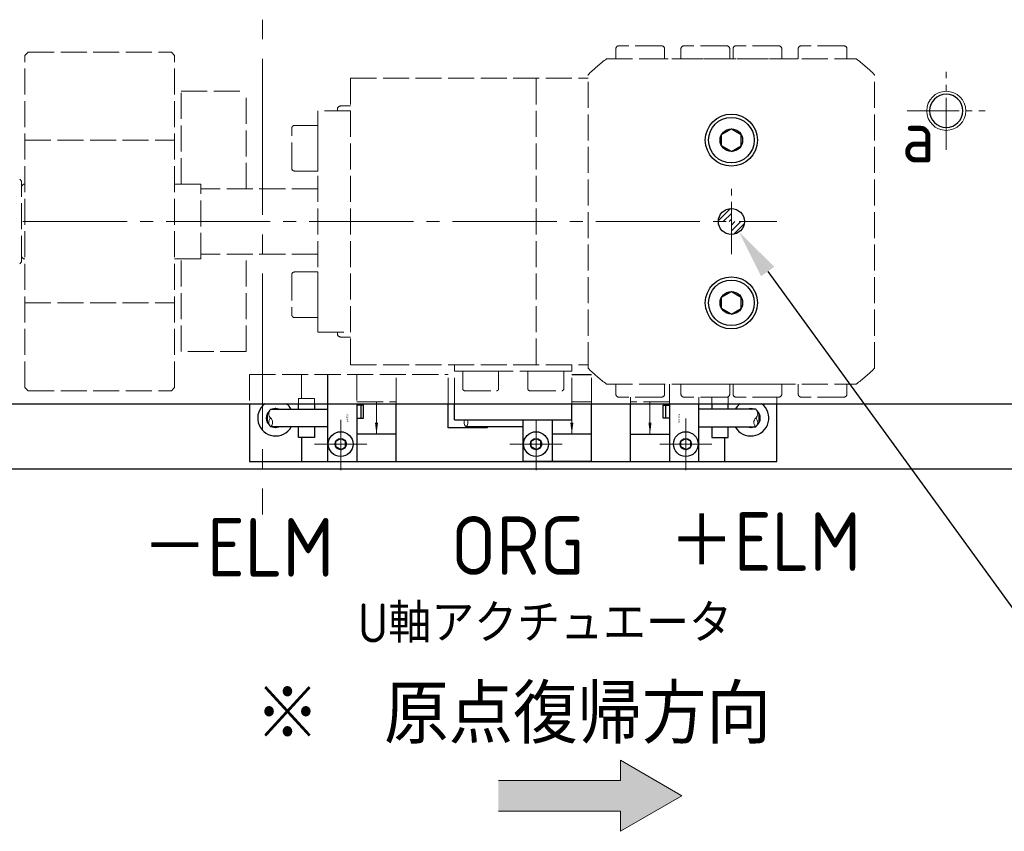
# Model space of a CAD drawing. Header units: millimetres. Extents: x 8809 to 9805, y 1960 to 2646.
# Tile 14 of 48: x 9040 to 9191, y 2077 to 2201. Entities that reach past the tile are written whole.
import ezdxf

# ---------------------------------------------------------------- set-up
doc = ezdxf.new("R2010")
doc.units = ezdxf.units.MM
doc.header["$LTSCALE"] = 0.8
doc.linetypes.add('GEN3', pattern=[6.25, 5, -1.25])
doc.linetypes.add('GEN7', pattern=[13.75, 10, -1.25, 1.25, -1.25])
doc.layers.get('0').update_dxf_attribs({"lineweight": 30})
for name, color, linetype, lineweight in [('3', 6, 'GEN3', 15), ('5', 3, 'Continuous', 15), ('6', 2, 'Continuous', 15), ('7', 4, 'GEN7', 15), ('8', 1, 'Continuous', 15)]:
    doc.layers.add(name, color=color, linetype=linetype, lineweight=lineweight)
doc.styles.get("Standard").update_dxf_attribs({"font": 'ISOCP.SHX', "bigfont": 'EXTFONT.SHX'})
doc.dimstyles.new('GEN-ISO$3', dxfattribs={"dimtxt": 3.2, "dimasz": 2.5, "dimexe": 1, "dimexo": 0.5, "dimgap": 1, "dimtad": 1, "dimtoh": 1, "dimdec": 3, "dimdsep": 46, "dimtxsty": 'STANDARD', "dimblk2": 'OPEN', "dimcen": 0, "dimclrd": 256, "dimclre": 256, "dimclrt": 2, "dimadec": 0, "dimazin": 0, "dimtp": 0.1, "dimtm": 0.1, "dimtfac": 0.71, "dimtdec": 3, "dimtofl": 0, "dimtmove": 0, "dimatfit": 0, "dimldrblk": 'OPEN', "dimfxl": 1, "dimtzin": 0, "dimarcsym": 0})

# ---------------------------------------------------------------- blocks, each defined once
blk = doc.blocks.new('*D327')
at = {"layer": '5', "lineweight": -2, "transparency": 16777216}
for p, q in [((9154.99, 2162.77), (9201.02, 2099.42)), ((9201.02, 2099.42), (9258.26, 2099.42))]:
    blk.add_line(p, q, dxfattribs=at)
at = {"layer": '5', "transparency": 16777216}
blk.add_solid([(9156, 2163.51), (9153.98, 2162.04), (9150.58, 2168.84)], dxfattribs=at)
at = {"layer": 'DEFPOINTS', "color": 0, "transparency": 16777216}
for p in [(9148.23, 2172.08), (9150.58, 2168.84)]:
    blk.add_point(p, dxfattribs=at)
at = {"layer": '5', "color": 2, "transparency": 16777216, "insert": (9231.14, 2108.18), "char_height": 9.6, "attachment_point": 5}
blk.add_mtext('U(72,-122)', dxfattribs=at)
blk = doc.blocks.new('_OPEN')
at = {"color": 0, "linetype": 'ByBlock'}
for p, q in [((-1, 0.167), (0, 0)), ((0, 0), (-1, -0.167)), ((0, 0), (-1, 0))]:
    blk.add_line(p, q, dxfattribs=at)

msp = doc.modelspace()

# ---------------------------------------------------------------- hatches: boundary and pattern name
at = {"layer": '6'}
msp.add_hatch(color=256, dxfattribs=at).paths.add_polyline_path([(9132.3616, 2087.6798), (9141.8186, 2082.2198), (9132.3616, 2076.7598), (9132.3616, 2079.8798), (9113.6416, 2079.8798), (9113.6416, 2084.5598), (9132.3616, 2084.5598)])
at = {"layer": '8'}
h = msp.add_hatch(dxfattribs=at)
h.set_pattern_fill('ANSI31', color=256, scale=0.2, style=0)
h.set_pattern_definition([(45, (621.8166, -7891.5051), (-0.449012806, 0.449012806), [])])
h.paths.add_polyline_path([(9149.4089, 2172.4582, 0.4142135), (9147.4089, 2170.4582), (9147.4089, 2170.4582), (9149.4089, 2170.4582)])
h.paths.add_polyline_path([(9151.4089, 2170.4582), (9151.4089, 2170.4582), (9149.4089, 2170.4582), (9149.4089, 2168.4582, 0.41421363)])

# ---------------------------------------------------------------- linework, layer by layer
for p, q in [((9147.9087, 2183.8242), (9149.4087, 2184.6902)), ((9147.9087, 2182.0921), (9147.9087, 2183.8242)), ((9149.4087, 2184.6902), (9150.9087, 2183.8242)), ((9150.9087, 2182.0921), (9150.9087, 2183.8242)), ((9149.4087, 2181.2261), (9147.9087, 2182.0921)), ((9149.4087, 2181.2261), (9150.9087, 2182.0921)), ((9147.9087, 2158.8242), (9149.4087, 2159.6902)), ((9149.4087, 2159.6902), (9150.9087, 2158.8242)), ((9147.9087, 2157.0921), (9147.9087, 2158.8242)), ((9150.9087, 2157.0921), (9150.9087, 2158.8242)), ((9149.4087, 2156.2261), (9147.9087, 2157.0921)), ((9149.4087, 2156.2261), (9150.9087, 2157.0921)), ((9087.4089, 2133.5581), (9087.4089, 2146.9581)), ((9124.9089, 2146.9581), (9127.9089, 2146.9581)), ((9124.9089, 2146.9581), (9127.9089, 2146.9581)), ((9075.4089, 2142.4582), (9075.4089, 2133.5581)), ((9078.6587, 2141.6081), (9087.4089, 2141.6081)), ((9079.4089, 2141.7014), (9079.2471, 2141.6081)), ((9079.5706, 2141.6081), (9079.4089, 2141.7014)), ((9082.9089, 2141.6081), (9082.9089, 2142.4582)), ((9085.4089, 2142.4582), (9085.4089, 2141.6081)), ((9091.9089, 2142.4582), (9091.9089, 2133.5581)), ((9092.9089, 2142.2581), (9091.9089, 2142.2581)), ((9092.5089, 2142.2581), (9092.5089, 2140.2581)), ((9092.9089, 2140.2581), (9092.9089, 2142.2581)), ((9097.9089, 2133.5581), (9097.9089, 2142.4582)), ((9105.9089, 2138.7581), (9105.9089, 2142.4582)), ((9106.9089, 2139.9581), (9106.9089, 2142.4582)), ((9124.9089, 2139.9581), (9124.9089, 2142.4582)), ((9127.9089, 2133.5581), (9127.9089, 2142.4582)), ((9133.9089, 2133.5581), (9133.9089, 2142.4582)), ((9138.9089, 2140.2581), (9138.9089, 2142.2581)), ((9138.9089, 2142.2581), (9139.9089, 2142.2581)), ((9139.3089, 2142.2581), (9139.3089, 2140.2581)), ((9139.9089, 2142.4582), (9139.9089, 2133.5581)), ((9144.4089, 2133.5581), (9144.4089, 2142.4582)), ((9153.159, 2141.6081), (9144.4089, 2141.6081)), ((9146.4089, 2142.4582), (9146.4089, 2141.6081)), ((9148.9089, 2141.6081), (9148.9089, 2142.4582)), ((9152.2471, 2141.6081), (9152.4089, 2141.7014)), ((9152.4089, 2141.7014), (9152.5706, 2141.6081)), ((9156.4089, 2133.5581), (9156.4089, 2142.4582)), ((9078.3787, 2141.1067), (9078.1589, 2140.9798)), ((9078.1589, 2139.5364), (9078.1589, 2140.9798)), ((9091.9089, 2140.2581), (9092.9089, 2140.2581)), ((9106.9089, 2139.9581), (9124.9089, 2139.9581)), ((9117.4089, 2133.5581), (9117.4089, 2139.9581)), ((9121.9089, 2139.9581), (9121.9089, 2133.5581)), ((9139.9089, 2140.2581), (9138.9089, 2140.2581)), ((9153.4391, 2141.1067), (9153.6589, 2140.9798)), ((9153.6589, 2139.5364), (9153.6589, 2140.9798)), ((9078.3787, 2139.4095), (9078.1589, 2139.5364)), ((9087.4089, 2138.9081), (9078.6587, 2138.9081)), ((9079.4089, 2138.8147), (9079.2471, 2138.9081)), ((9079.4089, 2138.8147), (9079.5706, 2138.9081)), ((9082.9089, 2137.2581), (9082.9089, 2138.9081)), ((9085.4089, 2138.9081), (9085.4089, 2137.2581)), ((9111.9089, 2138.7581), (9105.9089, 2138.7581)), ((9117.4089, 2138.9081), (9108.6587, 2138.9081)), ((9111.9089, 2138.9081), (9111.9089, 2138.7581)), ((9144.4089, 2138.9081), (9153.159, 2138.9081)), ((9146.4089, 2138.9081), (9146.4089, 2137.2581)), ((9148.9089, 2137.2581), (9148.9089, 2138.9081)), ((9152.4089, 2138.8147), (9152.2471, 2138.9081)), ((9152.4089, 2138.8147), (9152.5706, 2138.9081)), ((9153.4391, 2139.4095), (9153.6589, 2139.5364)), ((9085.4089, 2137.2581), (9082.9089, 2137.2581)), ((9083.4089, 2137.2581), (9083.4089, 2133.5581)), ((9088.6589, 2136.6911), (9089.4089, 2137.1241)), ((9089.4089, 2137.1241), (9090.1589, 2136.6911)), ((9097.9089, 2137.7581), (9091.9089, 2137.7581)), ((9118.6589, 2136.6911), (9119.4089, 2137.1241)), ((9119.4089, 2137.1241), (9120.1589, 2136.6911)), ((9127.9089, 2137.7581), (9121.9089, 2137.7581)), ((9133.9089, 2137.7581), (9139.9089, 2137.7581)), ((9141.6589, 2136.6911), (9142.4089, 2137.1241)), ((9142.4089, 2137.1241), (9143.1589, 2136.6911)), ((9146.4089, 2137.2581), (9148.9089, 2137.2581)), ((9148.4089, 2133.5581), (9148.4089, 2137.2581)), ((9088.6589, 2135.8251), (9088.6589, 2136.6911)), ((9089.4089, 2135.392), (9088.6589, 2135.8251)), ((9089.4089, 2135.392), (9090.1589, 2135.8251)), ((9090.1589, 2135.8251), (9090.1589, 2136.6911)), ((9118.6589, 2135.8251), (9118.6589, 2136.6911)), ((9119.4089, 2135.392), (9118.6589, 2135.8251)), ((9119.4089, 2135.392), (9120.1589, 2135.8251)), ((9120.1589, 2135.8251), (9120.1589, 2136.6911)), ((9141.6589, 2135.8251), (9141.6589, 2136.6911)), ((9142.4089, 2135.392), (9141.6589, 2135.8251)), ((9142.4089, 2135.392), (9143.1589, 2135.8251)), ((9143.1589, 2135.8251), (9143.1589, 2136.6911)), ((8921.4089, 2132.4582), (9233.4089, 2132.4582)), ((8921.4089, 2132.4582), (9233.4089, 2132.4582)), ((9075.4089, 2133.5581), (9156.4089, 2133.5581)), ((9127.9089, 2133.5581), (9117.4089, 2133.5581)), ((9127.9089, 2133.5581), (9117.4089, 2133.5581)), ((9133.9089, 2133.5581), (9144.4089, 2133.5581)), ((9147.9089, 2132.4582), (9155.9089, 2132.4582))]:
    msp.add_line(p, q)
at = {"ltscale": 2}
msp.add_line((8931.4089, 2142.4582), (9223.4089, 2142.4582), dxfattribs=at)
at = {"ltscale": 2, "extrusion": (0, 0, -1)}
msp.add_circle((-9182.4089, 2187.4582), 2.55, dxfattribs=at)
at = {"ltscale": 2}
for centre in [(9149.4087, 2182.9581), (9149.4087, 2157.9581)]:
    msp.add_circle(centre, 4, dxfattribs=at)
for centre, radius in [((9149.4087, 2182.9581), 3.5), ((9149.4087, 2182.9581), 1.7321), ((9149.4089, 2170.4582), 2), ((9149.4087, 2157.9581), 3.5), ((9149.4087, 2157.9581), 1.7321), ((9089.4089, 2136.2581), 1.9), ((9089.4089, 2136.2581), 0.866), ((9119.4089, 2136.2581), 1.9), ((9119.4089, 2136.2581), 0.866), ((9142.4089, 2136.2581), 1.9), ((9142.4089, 2136.2581), 0.866)]:
    msp.add_circle(centre, radius)
for centre, radius, start, end in [((9079.4089, 2140.2581), 2.75, 126.86606, 330.599649), ((9079.4089, 2140.2581), 1.4434, 131.07702, 228.92298), ((9079.4089, 2140.2581), 1.4434, 69.27787, 110.72213), ((9079.4089, 2140.2581), 2.75, 29.400351, 53.13394), ((9152.4089, 2140.2581), 2.75, 126.86606, 150.599649), ((9152.4089, 2140.2581), 2.75, 209.400351, 53.13394), ((9152.4089, 2140.2581), 1.4434, 69.27787, 110.72213), ((9152.4089, 2140.2581), 1.4434, 311.07702, 48.92298), ((9079.4089, 2140.2581), 1.4434, 249.27787, 290.72213), ((9152.4089, 2140.2581), 1.4434, 249.27787, 290.72213)]:
    msp.add_arc(centre, radius, start, end)
at = {"layer": '3'}
for p, q in [((9138.6589, 2197.4582), (9132.1589, 2197.4582)), ((9148.6589, 2197.4582), (9142.1589, 2197.4582)), ((9156.6589, 2197.4582), (9150.1589, 2197.4582)), ((9166.6589, 2197.4582), (9160.1589, 2197.4582)), ((9040.9088, 2195.958), (9041.4088, 2196.458)), ((9040.9089, 2144.958), (9040.9089, 2195.958)), ((9041.4088, 2196.458), (9063.4089, 2196.458)), ((9063.9089, 2195.958), (9063.4088, 2196.458)), ((9063.9089, 2144.958), (9063.9089, 2195.958)), ((9131.6588, 2195.4582), (9131.6588, 2196.9582)), ((9139.1589, 2195.4582), (9139.1589, 2196.9582)), ((9141.6589, 2195.4582), (9141.6589, 2196.9582)), ((9149.1589, 2196.9582), (9149.1589, 2195.4582)), ((9149.6589, 2195.4582), (9149.6589, 2196.9582)), ((9157.1589, 2196.9582), (9157.1589, 2195.4582)), ((9159.6589, 2195.4582), (9159.6589, 2196.9582)), ((9167.1589, 2196.9582), (9167.1589, 2195.4582)), ((9130.245, 2195.4581), (9168.5727, 2195.4581)), ((9131.4089, 2195.4582), (9131.9089, 2195.4582)), ((9139.2089, 2195.4582), (9139.7089, 2195.4582)), ((9141.1089, 2195.4582), (9157.7089, 2195.4582)), ((9159.6089, 2195.4582), (9159.1089, 2195.4582)), ((9167.4089, 2195.4582), (9166.9089, 2195.4582)), ((9127.4089, 2147.9138), (9127.4089, 2193.0026)), ((9171.4089, 2147.9138), (9171.4089, 2193.0026)), ((9090.9088, 2192.458), (9127.4089, 2192.458)), ((9090.9088, 2148.458), (9090.9088, 2192.458)), ((9119.4088, 2148.458), (9119.4088, 2192.458)), ((9064.9088, 2190.458), (9074.9088, 2190.458)), ((9064.9088, 2190.458), (9074.9088, 2190.458)), ((9064.9088, 2176.208), (9064.9088, 2190.458)), ((9074.9088, 2175.458), (9074.9088, 2190.458)), ((9090.9088, 2188.208), (9089.4088, 2188.208)), ((9090.9088, 2187.458), (9085.9088, 2187.458)), ((9085.9088, 2187.458), (9085.9088, 2153.458)), ((9088.9088, 2187.458), (9088.9088, 2187.708)), ((9082.3088, 2185.2163), (9085.9088, 2185.2163)), ((9085.9088, 2183.7163), (9085.9088, 2185.2163)), ((9081.9088, 2178.6163), (9081.9088, 2184.8163)), ((9085.9088, 2179.7163), (9085.9088, 2183.7163)), ((9040.9089, 2182.958), (9063.9089, 2182.958)), ((9085.9088, 2178.2163), (9085.9088, 2179.7163)), ((9082.3088, 2178.2163), (9085.9088, 2178.2163)), ((9040.4089, 2176.658), (9040.1089, 2176.958)), ((9040.4089, 2164.258), (9040.4089, 2176.658)), ((9040.4089, 2175.908), (9040.7089, 2176.208)), ((9040.7089, 2176.208), (9040.9089, 2176.208)), ((9067.9089, 2176.208), (9063.9089, 2176.208)), ((9067.9089, 2164.708), (9067.9089, 2176.208)), ((9085.9088, 2175.458), (9067.9089, 2175.458)), ((9085.9088, 2175.458), (9067.9089, 2175.458)), ((9085.9088, 2165.458), (9067.9089, 2165.458)), ((9085.9088, 2165.458), (9067.9089, 2165.458)), ((9074.9088, 2150.458), (9074.9088, 2165.458)), ((9040.1089, 2163.958), (9040.4089, 2164.258)), ((9040.4089, 2165.008), (9040.7089, 2164.708)), ((9040.7089, 2164.708), (9040.9089, 2164.708)), ((9063.9089, 2164.708), (9067.9089, 2164.708)), ((9064.9088, 2150.458), (9064.9088, 2164.708)), ((9082.3088, 2162.6997), (9085.9088, 2162.6997)), ((9085.9088, 2162.6997), (9085.9088, 2161.1997)), ((9081.9088, 2162.2997), (9081.9088, 2156.0997)), ((9085.9088, 2161.1997), (9085.9088, 2157.1997)), ((9040.9089, 2157.958), (9063.9089, 2157.958)), ((9085.9088, 2157.1997), (9085.9088, 2155.6997)), ((9082.3088, 2155.6997), (9085.9088, 2155.6997)), ((9085.9088, 2153.458), (9090.9088, 2153.458)), ((9088.9088, 2153.208), (9088.9088, 2153.458)), ((9089.4088, 2152.708), (9090.9088, 2152.708)), ((9074.9088, 2150.458), (9064.9088, 2150.458)), ((9074.9088, 2150.458), (9064.9088, 2150.458)), ((9090.9088, 2148.458), (9127.4089, 2148.458)), ((9106.9089, 2142.4582), (9106.9089, 2148.4581)), ((9106.9089, 2147.4581), (9124.9089, 2147.4581)), ((9108.1589, 2144.7581), (9108.1589, 2147.4581)), ((9108.1589, 2147.4581), (9113.6589, 2147.4581)), ((9113.6589, 2144.7581), (9113.6589, 2147.4581)), ((9118.1589, 2144.7581), (9118.1589, 2147.4581)), ((9118.1589, 2147.4581), (9123.6589, 2147.4581)), ((9123.6589, 2144.7581), (9123.6589, 2147.4581)), ((9124.9089, 2142.4582), (9124.9089, 2148.4581)), ((9075.4089, 2146.9581), (9075.4089, 2142.4582)), ((9075.4089, 2146.9581), (9105.9089, 2146.9581)), ((9083.4089, 2146.9581), (9083.4089, 2143.2581)), ((9083.4089, 2146.9581), (9083.4089, 2143.2581)), ((9091.9089, 2146.9581), (9091.9089, 2142.4582)), ((9097.9089, 2142.4582), (9097.9089, 2146.9581)), ((9105.9089, 2142.4582), (9105.9089, 2146.9581)), ((9124.9089, 2146.9581), (9127.9089, 2146.9581)), ((9127.9089, 2142.4582), (9127.9089, 2146.9581)), ((9040.9089, 2144.958), (9041.4088, 2144.458)), ((9041.4089, 2144.458), (9063.4088, 2144.458)), ((9063.9088, 2144.958), (9063.4088, 2144.458)), ((9108.4589, 2144.4581), (9113.3589, 2144.4581)), ((9118.4589, 2144.4581), (9123.3589, 2144.4581)), ((9130.2452, 2145.4581), (9168.5725, 2145.4581)), ((9131.6588, 2143.9582), (9131.6588, 2145.4582)), ((9139.1589, 2145.4582), (9139.1589, 2143.9582)), ((9139.9089, 2145.4581), (9139.9089, 2142.4582)), ((9157.7089, 2145.4582), (9141.1089, 2145.4582)), ((9141.6589, 2143.9582), (9141.6589, 2145.4582)), ((9149.1589, 2145.4582), (9149.1589, 2143.9582)), ((9149.6589, 2143.9582), (9149.6589, 2145.4582)), ((9157.1589, 2145.4582), (9157.1589, 2143.9582)), ((9159.6589, 2145.4582), (9159.6589, 2143.9582)), ((9167.1589, 2145.4582), (9167.1589, 2143.9582)), ((9082.9089, 2143.2581), (9085.4089, 2143.2581)), ((9082.9089, 2142.4582), (9082.9089, 2143.2581)), ((9085.4089, 2143.2581), (9085.4089, 2142.4582)), ((9091.9089, 2142.7581), (9097.9089, 2142.7581)), ((9124.9089, 2142.7581), (9127.9089, 2142.7581)), ((9138.6589, 2143.4582), (9132.1589, 2143.4582)), ((9133.9089, 2142.4582), (9133.9089, 2143.4582)), ((9139.9089, 2142.7581), (9133.9089, 2142.7581)), ((9142.1589, 2143.4582), (9142.129, 2143.459)), ((9148.6589, 2143.4582), (9142.1589, 2143.4582)), ((9144.4089, 2142.4582), (9144.4089, 2143.4582)), ((9146.4089, 2143.4582), (9146.4089, 2142.4582)), ((9148.9089, 2142.4582), (9148.9089, 2143.5252)), ((9156.6589, 2143.4582), (9150.1589, 2143.4582)), ((9156.4089, 2142.4582), (9156.4089, 2143.4582)), ((9157.1589, 2143.9582), (9157.158, 2143.9283)), ((9166.6589, 2143.4582), (9160.1589, 2143.4582))]:
    msp.add_line(p, q, dxfattribs=at)
for centre, radius, start, end in [((9132.1589, 2196.9582), 0.5, 90, 179.998224), ((9138.6589, 2196.9582), 0.5, 0.00178, 90.00001), ((9142.1589, 2196.9582), 0.5, 89.99999, 179.998224), ((9148.6589, 2196.9582), 0.5, 0.00178, 90), ((9150.1589, 2196.9582), 0.5, 89.99999, 179.998224), ((9156.6589, 2196.9582), 0.5, 0.00178, 90), ((9160.1589, 2196.9582), 0.5, 89.99999, 179.998224), ((9166.6589, 2196.9582), 0.5, 0.00178, 90), ((9149.4089, 2170.4582), 31.5, 127.472178, 134.299794), ((9149.4089, 2170.4582), 31.5, 45.700208, 52.527822), ((9089.4088, 2187.708), 0.5, 90.001776, 180), ((9082.3088, 2184.8163), 0.4, 90, 180), ((9082.3088, 2178.6163), 0.4, 180, 270), ((9082.3088, 2162.2997), 0.4, 90, 180), ((9082.3088, 2156.0997), 0.4, 180, 270), ((9089.4088, 2153.208), 0.5, 180, 269.99822), ((9149.4089, 2170.4582), 31.5, 225.700206, 232.528281), ((9149.4089, 2170.4582), 31.5, 307.471719, 314.299792), ((9108.4589, 2144.7581), 0.3, 180, 270), ((9113.3589, 2144.7581), 0.3, 270, 0), ((9118.4589, 2144.7581), 0.3, 180, 270), ((9123.3589, 2144.7581), 0.3, 270, 0), ((9132.1589, 2143.9582), 0.5, 180.0022, 270), ((9138.6589, 2143.9582), 0.5, 269.99999, 359.9978), ((9142.1589, 2143.9582), 0.5, 180.0022, 270.00001), ((9148.6589, 2143.9582), 0.5, 270, 359.9978), ((9150.1589, 2143.9582), 0.5, 180.0022, 270.00001), ((9156.6589, 2143.9582), 0.5, 270, 359.9978), ((9160.1589, 2143.9582), 0.5, 180.0022, 270.00001), ((9166.6589, 2143.9582), 0.5, 270, 359.9978)]:
    msp.add_arc(centre, radius, start, end, dxfattribs=at)
at = {"layer": '6'}
for p, q in [((9094.9089, 2142.7581), (9094.9089, 2137.7581)), ((9124.9089, 2142.7581), (9124.9089, 2137.7581)), ((9136.9089, 2142.7581), (9136.9089, 2137.7581)), ((9132.3616, 2084.5598), (9132.3616, 2087.6798)), ((9132.3616, 2087.6798), (9141.8186, 2082.2198)), ((9113.6416, 2084.5598), (9132.3616, 2084.5598)), ((9132.3616, 2076.7598), (9141.8186, 2082.2198)), ((9113.6416, 2079.8798), (9132.3616, 2079.8798)), ((9132.3616, 2079.8798), (9132.3616, 2076.7598))]:
    msp.add_line(p, q, dxfattribs=at)
at = {"layer": '6', "ltscale": 2, "extrusion": (0, 0, -1)}
msp.add_circle((-9182.4089, 2187.4582), 3, dxfattribs=at)
at = {"layer": '6'}
for centre, start, end in [((9079.2784, 2140.9331), 132.555615, 227.613663), ((9152.5393, 2140.9331), 312.386337, 47.444385), ((9079.2784, 2139.5831), 132.386337, 227.444385), ((9079.2784, 2139.5831), 132.386337, 227.444385), ((9078.039, 2139.5831), 312.555615, 47.613663), ((9078.039, 2139.5831), 312.555615, 47.613663), ((9109.2784, 2139.5831), 155.843271, 227.444385), ((9109.2784, 2139.5831), 155.843271, 227.444385), ((9108.039, 2139.5831), 312.555615, 24.156729), ((9108.039, 2139.5831), 312.555615, 24.156729), ((9153.7788, 2139.5831), 132.386337, 227.444385), ((9153.7788, 2139.5831), 132.386337, 227.444385), ((9152.5393, 2139.5831), 312.555615, 47.613663), ((9152.5393, 2139.5831), 312.555615, 47.613663)]:
    msp.add_arc(centre, 0.9163, start, end, dxfattribs=at)
for points in [[(9095.1458, 2139.5581), (9094.6719, 2139.5581), (9094.9089, 2137.7581)], [(9125.1458, 2139.5581), (9124.6719, 2139.5581), (9124.9089, 2137.7581)], [(9136.6719, 2139.5581), (9137.1458, 2139.5581), (9136.9089, 2137.7581)]]:
    msp.add_solid(points, dxfattribs=at)
at = {"layer": '7', "ltscale": 3}
msp.add_line((9077.4089, 2459.4585), (9077.4089, 2125.4579), dxfattribs=at)
at = {"layer": '7'}
for p, q in [((9182.4089, 2181.4582), (9182.4089, 2193.4582)), ((9176.4089, 2187.4582), (9188.4089, 2187.4582)), ((9149.4089, 2165.4582), (9149.4089, 2175.4582)), ((9089.4089, 2132.2581), (9089.4089, 2139.9581)), ((9119.4089, 2132.2581), (9119.4089, 2139.9581)), ((9142.4089, 2132.2581), (9142.4089, 2140.1958)), ((9089.4089, 2137.6331), (9089.4089, 2134.8831)), ((9119.4089, 2137.6331), (9119.4089, 2134.8831)), ((9142.4089, 2137.6331), (9142.4089, 2134.8831)), ((9085.4089, 2136.2581), (9093.4089, 2136.2581)), ((9090.7839, 2136.2581), (9088.0339, 2136.2581)), ((9115.4089, 2136.2581), (9123.4089, 2136.2581)), ((9120.7839, 2136.2581), (9118.0339, 2136.2581)), ((9138.4089, 2136.2581), (9146.4089, 2136.2581)), ((9141.0339, 2136.2581), (9143.7839, 2136.2581))]:
    msp.add_line(p, q, dxfattribs=at)
at = {"layer": '7', "ltscale": 2}
msp.add_line((8930.5899, 2170.458), (9156.4089, 2170.4582), dxfattribs=at)

# ---------------------------------------------------------------- texts
at = {"layer": '6'}
for s, height, p in [('a', 8, (9175.5866, 2179.5378)), ('－ELM', 9, (9058.9802, 2115.8926)), ('ORG', 9, (9106.339, 2116.1692)), ('＋ELM', 9, (9139.8989, 2116.7757)), ('U軸アクチュエータ', 6, (9092.0579, 2105.7539)), ('※\u3000原点復帰方向', 9, (9076.2797, 2090.2394))]:
    msp.add_text(s, height=height, dxfattribs=at).set_placement(p)
at = {"layer": '6', "text_generation_flag": 4, "width": 0.9}
msp.add_text('PM-L24', height=0.3, rotation=90, dxfattribs=at).set_placement((9090.2903, 2139.4991))
at = {"layer": '6', "width": 0.9}
msp.add_text('PM-L24', height=0.3, rotation=90, dxfattribs=at).set_placement((9141.5274, 2139.4991))

# ---------------------------------------------------------------- dimensions: what is measured, and where the dimension line sits
at = {"layer": '5'}
dim = msp.add_diameter_dim_2p(p1=(9148.2333, 2172.0762), p2=(9150.5845, 2168.8402), text='U(72,-122)', dimstyle='GEN-ISO$3', override={"dimscale": 3, "dimarcsym": 1}, dxfattribs=at)
dim.commit()
dim.dimension.update_dxf_attribs({"geometry": '*D327', "text_midpoint": (9231.1389, 2099.4224), "dimtype": 163})

doc.saveas('drawing.dxf')
